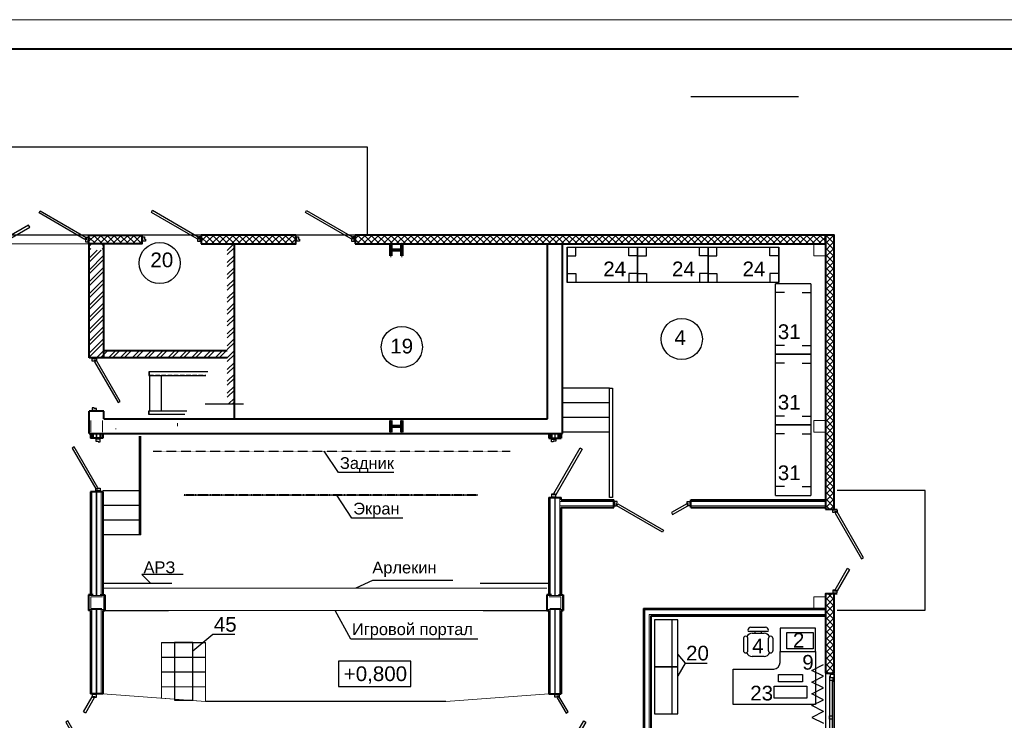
# Model space of a CAD drawing. Header units: millimetres. Extents: x -196128 to 208212, y -130136 to -51046.
# Tile 10 of 17: x -105385 to -88632, y -62964 to -51046. Entities that reach past the tile are written whole.
import ezdxf

# ---------------------------------------------------------------- set-up
doc = ezdxf.new("R2010")
doc.units = ezdxf.units.MM
for name, pattern in [('AUSGEZOGEN', [0]), ('DASHED', [0.75, 0.5, -0.25]), ('DASHED2', [9.525, 6.35, -3.175]), ('GOST2.303 4', [7, 5, -2, 0]), ('GOST2.303 5', [24, 20, -1.5, 1, -1.5]), ('HIDDEN', [9.525, 6.35, -3.175])]:
    doc.linetypes.add(name, pattern=pattern)
for name, color, linetype, lineweight in [('00ОС-108-Баз-Оформление', 7, 'Continuous', 25), ('АР-Стены', 7, 'Continuous', 50), ('Ме', 7, 'Continuous', 30), ('МЕБЕЛЬ столы', 7, 'Continuous', 30), ('перегородки', 7, 'Continuous', 30), ('размерв', 7, 'Continuous', 13), ('Столики', 7, 'Continuous', 30), ('Электро', 1, 'Continuous', 30)]:
    doc.layers.add(name, color=color, linetype=linetype, lineweight=lineweight)
for name, color, linetype in [('Annotation - Text', 7, 'Continuous'), ('двери', 7, 'Continuous'), ('окна', 7, 'Continuous'), ('ТХ выноски размеры', 7, 'Continuous'), ('экспликация', 7, 'Continuous')]:
    doc.layers.add(name, color=color, linetype=linetype)
doc.layers.add('Интерьер - Мебель', color=7, linetype='Continuous', lineweight=9, true_color=0x8a906a)
doc.styles.add('Arial', font='arial.ttf', dxfattribs={"height": 280})
doc.styles.add('GENERATED_STYLE_1', font='arial.ttf')
doc.styles.get("Standard").update_dxf_attribs({"font": 'arial.ttf'})
doc.styles.add('Главн', font='arial.ttf')
doc.styles.add('стиль1', font='arial.ttf', dxfattribs={"height": 250})
doc.linetypes.add('GOST2.303 3', pattern='A,0.001,[1,GOST 2.303-68.shx,S=1,R=0,X=0,Y=0],-26', length=26.001)

# ---------------------------------------------------------------- blocks, each defined once
blk = doc.blocks.new('д10')
at = {"ltscale": 100}
for p, q in [((113952, 108074), (113175, 107625)), ((113972, 108040), (113952, 108074)), ((113195, 107591), (113972, 108039)), ((113125, 107551), (113125, 107651)), ((113175, 107625), (113195, 107591))]:
    blk.add_line(p, q, dxfattribs=at)
for p, q in [((113125, 107551), (113125, 107651)), ((114135, 107551), (114135, 107651))]:
    blk.add_line(p, q)
for points in [[(113140, 107551), (113140, 107625), (113173, 107625), (113173, 107583), (113185, 107583), (113185, 107551), (113140, 107551)], [(114120, 107551), (114120, 107625), (114087, 107625), (114087, 107583), (114075, 107583), (114075, 107551), (114120, 107551)]]:
    blk.add_lwpolyline(points, dxfattribs=at)
blk = doc.blocks.new('РАМ А2')
at = {"color": 0, "linetype": 'ByBlock', "lineweight": 20}
blk.add_line((-145063, 404568), (-204463, 404568), dxfattribs=at)
at = {"color": 0, "linetype": 'ByBlock', "lineweight": 40}
blk.add_line((-145563, 404068), (-202463, 404068), dxfattribs=at)
blk = doc.blocks.new('Нд1440')
at = {"layer": 'двери'}
for p, q in [((28769, 29947), (28843, 29947)), ((28769, 28507), (28843, 28507))]:
    blk.add_line(p, q, dxfattribs=at)
at = {"layer": 'двери', "ltscale": 100}
for points in [[(28769, 29933), (28843, 29933), (28843, 29900), (28801, 29900), (28801, 29888), (28769, 29888), (28769, 29933)], [(28769, 28521), (28843, 28521), (28843, 28554), (28801, 28554), (28801, 28566), (28769, 28566), (28769, 28521)]]:
    blk.add_lwpolyline(points, dxfattribs=at)
for points in [[(28809, 29878), (29259, 29099), (29293, 29119), (28843, 29898)], [(28809, 28576), (29019, 28940), (29053, 28920), (28843, 28556)]]:
    blk.add_lwpolyline(points, close=True, dxfattribs=at)
blk = doc.blocks.new('ок15')
at = {"layer": 'окна', "lineweight": 25, "ltscale": 100}
for p, q in [((-144222, -48169), (-144222, -48229)), ((-144204, -48169), (-144222, -48169)), ((-144222, -48229), (-144174, -48229)), ((-144204, -48109), (-144140, -48109)), ((-144204, -48189), (-144204, -48129)), ((-144204, -48129), (-144140, -48129)), ((-144158, -48189), (-144204, -48189)), ((-144176, -48245), (-144158, -48245)), ((-144158, -48245), (-144158, -48189)), ((-144140, -48195), (-144158, -48195)), ((-144140, -48129), (-144140, -48195)), ((-144222, -48894), (-144222, -48834)), ((-144222, -48834), (-144176, -48834)), ((-144176, -48894), (-144222, -48894)), ((-144222, -49549), (-144222, -49489)), ((-144222, -49489), (-144176, -49489)), ((-144204, -49549), (-144222, -49549)), ((-144158, -49529), (-144204, -49529)), ((-144204, -49529), (-144204, -49589)), ((-144176, -49473), (-144158, -49473)), ((-144158, -49473), (-144158, -49529)), ((-144140, -49523), (-144158, -49523)), ((-144140, -49589), (-144140, -49523)), ((-144130, -49609), (-144255, -49609)), ((-144204, -49589), (-144140, -49589))]:
    blk.add_line(p, q, dxfattribs=at)
at = {"layer": 'окна', "ltscale": 100}
for p, q in [((-144222, -48229), (-144222, -49499)), ((-144176, -48229), (-144176, -49489)), ((-144140, -48195), (-144140, -49523))]:
    blk.add_line(p, q, dxfattribs=at)
blk = doc.blocks.new('д13')
at = {"layer": 'двери'}
for p, q in [((90276, 124753), (90276, 124827)), ((91586, 124753), (91586, 124827))]:
    blk.add_line(p, q, dxfattribs=at)
at = {"layer": 'двери', "ltscale": 100}
for points in [[(91517, 124792), (90738, 125242), (90758, 125277), (91537, 124827)], [(90345, 124792), (90605, 124942), (90585, 124977), (90325, 124827)]]:
    blk.add_lwpolyline(points, close=True, dxfattribs=at)
for points in [[(90290, 124753), (90290, 124827), (90323, 124827), (90323, 124785), (90335, 124785), (90335, 124753), (90290, 124753)], [(91572, 124753), (91572, 124827), (91539, 124827), (91539, 124785), (91527, 124785), (91527, 124753), (91572, 124753)]]:
    blk.add_lwpolyline(points, dxfattribs=at)
blk = doc.blocks.new('д 9')
at = {"layer": 'двери'}
for p, q in [((111184, 121060), (111184, 121160)), ((112094, 121060), (112094, 121160)), ((112094, 121060), (112094, 121160)), ((112094, 121060), (112094, 121160))]:
    blk.add_line(p, q, dxfattribs=at)
at = {"layer": 'двери', "ltscale": 100}
blk.add_lwpolyline([(112024, 121099), (111331, 121499), (111351, 121534), (112044, 121134)], close=True, dxfattribs=at)
for points in [[(111199, 121060), (111199, 121134), (111232, 121134), (111232, 121092), (111244, 121092), (111244, 121060), (111199, 121060)], [(112079, 121060), (112079, 121134), (112046, 121134), (112046, 121092), (112034, 121092), (112034, 121060), (112079, 121060)]]:
    blk.add_lwpolyline(points, dxfattribs=at)

msp = doc.modelspace()

# ---------------------------------------------------------------- hatches: boundary and pattern name
at = {"layer": 'размерв', "lineweight": 5, "ltscale": 100}
h = msp.add_hatch(dxfattribs=at)
h.set_pattern_fill('ANSI37', scale=25, style=0)
h.paths.add_polyline_path([(-104206.7, -54711.1), (-103306.7, -54711.1), (-103306.7, -54861.5), (-104206.7, -54861.5)])
h = msp.add_hatch(dxfattribs=at)
h.set_pattern_fill('ANSI37', scale=25, style=0)
h.paths.add_polyline_path([(-102296.7, -54861.5), (-100686.6, -54861.5), (-100686.6, -54711.9), (-102296.7, -54711.9)])
h = msp.add_hatch(dxfattribs=at)
h.set_pattern_fill('ANSI37', scale=25, style=0)
h.paths.add_polyline_path([(-99676.6, -54861.5), (-91526.9, -54861.5), (-91526.9, -54711.5), (-99676.6, -54711.5)])
h = msp.add_hatch(dxfattribs=at)
h.set_pattern_fill('ANSI32', color=253, scale=15, style=0)
h.paths.add_polyline_path([(-101731.9, -54861.5), (-101851.9, -54861.5), (-101851.9, -56671.8), (-103951.9, -56671.8), (-103951.9, -56796.8), (-101851.9, -56796.8), (-101851.9, -57587.4), (-101731.9, -57587.4)])
h.paths.add_polyline_path([(-103951.9, -54861.5), (-103979.4, -54861.5), (-103979.4, -55061.5), (-103989.4, -55061.5), (-103989.4, -54977.7, 0.4142136), (-104002.4, -54964.7), (-104151.4, -54964.7, 0.4142136), (-104164.4, -54977.7), (-104164.4, -55061.5), (-104174.4, -55061.5), (-104174.4, -54861.5), (-104201.9, -54861.5), (-104201.9, -56796.8), (-104150.9, -56796.8), (-104150.9, -56796.5), (-104050.9, -56796.5), (-104050.9, -56796.8), (-103951.9, -56796.8)])
h = msp.add_hatch(dxfattribs=at)
h.set_pattern_fill('ANSI37', scale=25, style=0)
h.paths.add_polyline_path([(-91676.9, -59371.5), (-91526.9, -59371.5), (-91526.9, -54861.5), (-91676.9, -54861.5)])
h = msp.add_hatch(dxfattribs=at)
h.set_pattern_fill('ANSI37', scale=25, style=0)
h.paths.add_polyline_path([(-91676.9, -62161.5), (-91526.9, -62161.5), (-91526.9, -60811.5), (-91676.9, -60811.5)])

# ---------------------------------------------------------------- linework, layer by layer
at = {"ltscale": 0.2}
for p, q in [((-102184.4, -57035.9), (-103184.8, -57035.9)), ((-103184.8, -57035.9), (-103184.8, -57099.9)), ((-103184.8, -57099.9), (-102218.7, -57099.9)), ((-103180.7, -57035.9), (-103180.7, -57099.9)), ((-103174.8, -57099.9), (-103174.8, -57699.9)), ((-102974.8, -57099.9), (-102974.8, -57699.9)), ((-103184.8, -57763.9), (-103184.8, -57699.9)), ((-103184.8, -57699.9), (-102540.5, -57699.9)), ((-102574.8, -57763.9), (-103184.8, -57763.9)), ((-103180.7, -57763.9), (-103180.7, -57699.9))]:
    msp.add_line(p, q, dxfattribs=at)
at = {"linetype": 'GOST2.303 4', "lineweight": 15, "ltscale": 15}
for p, q in [((-103180.7, -57094.9), (-102216, -57094.9)), ((-103169.8, -57099.9), (-103169.8, -57699.9)), ((-102969.8, -57099.9), (-102969.8, -57699.9))]:
    msp.add_line(p, q, dxfattribs=at)
at = {"ltscale": 100}
for p, q in [((-95346.9, -57311.5), (-96146.9, -57311.5)), ((-95346.9, -57561.5), (-96146.9, -57561.5)), ((-95346.9, -57811.5), (-96146.9, -57811.5)), ((-103346.9, -59811.5), (-103346.9, -58129)), ((-103346.9, -59811.5), (-103346.9, -58129)), ((-103321.9, -59811.5), (-103321.9, -58129)), ((-103321.9, -59811.5), (-103321.9, -58129)), ((-95346.9, -58061.5), (-96146.9, -58061.5)), ((-103971.9, -60829), (-103971.9, -59061.5)), ((-103321.9, -59061.5), (-103971.9, -59061.5)), ((-103971.9, -60829), (-103971.9, -59061.5)), ((-89976.9, -59052.7), (-91476.9, -59052.7)), ((-89976.9, -61092.7), (-89976.9, -59052.7)), ((-92559.1, -59216.5), (-93966.9, -59216.5)), ((-103321.9, -59311.5), (-103971.9, -59311.5)), ((-103321.9, -59561.5), (-103971.9, -59561.5)), ((-103321.9, -59811.5), (-103971.9, -59811.5)), ((-91476.9, -61092.7), (-89976.9, -61092.7)), ((-102972.2, -61642), (-102222.2, -61641.7)), ((-102972.1, -61892), (-102222.1, -61891.7)), ((-102972, -62142), (-102222, -62141.7)), ((-102971.8, -62392), (-102221.8, -62391.7))]:
    msp.add_line(p, q, dxfattribs=at)
at = {"color": 1, "ltscale": 100}
msp.add_line((-101579.3, -57587.4), (-102227.8, -57587.4), dxfattribs=at)
at = {"linetype": 'HIDDEN', "lineweight": 30, "ltscale": 0.2}
msp.add_line((-103115.8, -58386.5), (-97041.9, -58386.5), dxfattribs=at)
for p, q in [((-99961.4, -58748.3), (-100204.1, -58386.5)), ((-99018.2, -58748.3), (-99961.4, -58748.3)), ((-99730.7, -59522.8), (-99990.1, -59136.1)), ((-98867.9, -59522.8), (-99730.7, -59522.8)), ((-102603.4, -60484.4), (-103305.6, -60484.4)), ((-103305.6, -60484.4), (-103167.5, -60623.8)), ((-99383.6, -60586.9), (-99668, -60715.3)), ((-98013.8, -60586.9), (-99383.6, -60586.9)), ((-99752.8, -61584.2), (-100015.5, -61094)), ((-97588.4, -61584.2), (-99752.8, -61584.2))]:
    msp.add_line(p, q)
at = {"linetype": 'DASHED', "lineweight": 40, "ltscale": 10}
msp.add_line((-97594.6, -59136.1), (-102594.6, -59136.1), dxfattribs=at)
at = {"linetype": 'AUSGEZOGEN'}
for p, q in [((-92669.7, -61455.6), (-92969.7, -61455.6)), ((-92944.7, -61380.6), (-92694.7, -61380.6)), ((-92919.7, -61480.6), (-92719.7, -61480.6)), ((-92869.7, -61480.6), (-92869.7, -61455.6)), ((-92769.7, -61455.6), (-92769.7, -61480.6)), ((-93069.7, -61568.1), (-93069.7, -61780.6)), ((-92994.7, -61780.6), (-92994.7, -61568.1)), ((-92644.7, -61780.6), (-92644.7, -61568.1)), ((-92569.7, -61568.1), (-92569.7, -61780.6)), ((-92719.7, -61880.6), (-92919.7, -61880.6))]:
    msp.add_line(p, q, dxfattribs=at)
at = {"linetype": 'GOST2.303 3', "ltscale": 100}
for p, q in [((-102441.3, -61781.6), (-102097, -61499.9)), ((-102097, -61499.9), (-101722.2, -61499.9)), ((-94185.9, -61847.2), (-94062, -61989.4)), ((-94062, -61989.4), (-94185.9, -62207.9)), ((-94062, -61989.4), (-93687.1, -61989.4))]:
    msp.add_line(p, q, dxfattribs=at)
at = {"linetype": 'Continuous', "ltscale": 100}
msp.add_line((-98131.7, -62641.5), (-102223.7, -62641.3), dxfattribs=at)
at = {"ltscale": 100}
for points in [[(-106242.5, -53211.1), (-99471.1, -53211.1), (-99471.1, -54711.1), (-106242.5, -54711.1)], [(-95346.9, -57311.5), (-95296.5, -57311.5), (-95296.5, -59171.5), (-95346.9, -59171.5)]]:
    msp.add_lwpolyline(points, close=True, dxfattribs=at)
at = {"linetype": 'Continuous', "lineweight": 25, "ltscale": 100}
for points in [[(-98731, -61956.5), (-99961, -61956.5)], [(-99961, -61956.5), (-99961, -62386.5)], [(-98731, -62386.5), (-98731, -61956.5)], [(-99961, -62386.5), (-98731, -62386.5)]]:
    msp.add_lwpolyline(points, dxfattribs=at)
at = {"ltscale": 100}
for centre in [(-103002.9, -55186.2), (-98882.6, -56614), (-94119.1, -56478)]:
    msp.add_circle(centre, 350, dxfattribs=at)
at = {"linetype": 'AUSGEZOGEN'}
for centre, radius, start, end in [((-92919.7, -61580.6), 100, 90.00296, 154.81881), ((-92944.7, -61430.6), 50, 90.00296, 180.00299), ((-92969.7, -61430.6), 25, 180.00296, 270.00296), ((-92969.7, -61430.6), 25, 180.00296, 270.00296), ((-92719.7, -61580.6), 100, 25.18712, 90.00298), ((-92694.7, -61430.6), 50, 0.00296, 90.00296), ((-92669.7, -61430.6), 25, 270.00296, 0.00296), ((-92669.7, -61430.6), 25, 270.00296, 0.00296), ((-93032.2, -61568.1), 37.5, 0.00296, 180.00299), ((-92607.2, -61568.1), 37.5, 0.00296, 180.00299), ((-93032.2, -61780.6), 37.5, 180.00296, 0.00293), ((-92919.7, -61780.6), 100, 199.1501, 270.00286), ((-92719.7, -61780.6), 100, 270.00296, 340.85571), ((-92607.2, -61780.6), 37.5, 180.00296, 0.00293)]:
    msp.add_arc(centre, radius, start, end, dxfattribs=at)
at = {"layer": 'АР-Стены', "linetype": 'ByBlock', "lineweight": 40, "ltscale": 100}
for p, q in [((-104201.9, -56796.8), (-104201.9, -54861.5)), ((-103951.9, -56796.8), (-103951.9, -54861.5)), ((-101731.9, -57836.5), (-101731.9, -54861.5)), ((-96401.9, -57836.5), (-96401.9, -54861.5)), ((-96151.9, -58086.5), (-96151.9, -54861.5)), ((-103951.9, -56671.8), (-101851.9, -56671.8)), ((-101851.9, -56796.8), (-104201.9, -56796.8)), ((-103951.9, -57706.5), (-104201.9, -57706.5)), ((-104201.9, -58086.5), (-104201.9, -57706.5)), ((-103951.9, -57836.5), (-103951.9, -57706.5)), ((-103951.9, -57836.5), (-101781.9, -57836.5)), ((-101781.9, -57836.5), (-96401.9, -57836.5)), ((-104201.9, -58086.5), (-96151.9, -58086.5)), ((-104181.9, -58086.5), (-104181.9, -58166.5)), ((-104136.9, -58166.5), (-104136.9, -58086.5)), ((-104016.9, -58086.5), (-104016.9, -58166.5)), ((-103971.9, -58086.5), (-103971.9, -58166.5)), ((-96381.9, -58086.5), (-96381.9, -58166.5)), ((-96336.9, -58086.5), (-96336.9, -58166.5)), ((-96216.9, -58166.5), (-96216.9, -58086.5)), ((-96171.9, -58086.5), (-96171.9, -58166.5)), ((-103971.9, -58166.5), (-104181.9, -58166.5)), ((-96381.9, -58166.5), (-96171.9, -58166.5)), ((-103971.9, -59076.1), (-104181.9, -59076.1)), ((-104181.9, -59076.1), (-104181.9, -60829)), ((-103971.9, -59076.1), (-103971.9, -60829)), ((-96381.9, -59176.5), (-96381.9, -60829)), ((-96381.9, -59176.5), (-96171.9, -59176.5)), ((-96171.9, -59216.5), (-96171.9, -59176.5)), ((-96171.9, -59216.5), (-95276.9, -59216.5)), ((-95276.9, -59341.5), (-95276.9, -59216.5)), ((-93966.9, -59216.5), (-91677, -59216.5)), ((-93966.9, -59341.5), (-93966.9, -59216.5)), ((-96171.9, -59341.5), (-95276.9, -59341.5)), ((-96171.9, -59341.5), (-96171.9, -60829)), ((-93966.9, -59341.5), (-91676.9, -59341.5)), ((-104136.9, -60829), (-104214.9, -60829)), ((-104214.9, -60829), (-104214.9, -61094)), ((-104016.9, -60829), (-103938.9, -60829)), ((-103938.9, -60829), (-103938.9, -61094)), ((-96336.9, -60829), (-96414.9, -60829)), ((-96414.9, -60829), (-96414.9, -61094)), ((-96216.9, -60829), (-96138.9, -60829)), ((-96138.9, -60829), (-96138.9, -61094)), ((-104181.9, -61094), (-104214.9, -61094)), ((-104181.9, -61094), (-104181.9, -62514.1)), ((-103971.9, -61094), (-103971.9, -62514.1)), ((-103971.9, -61094), (-103938.9, -61094)), ((-96414.9, -61094), (-96381.9, -61094)), ((-96381.9, -61094), (-96381.9, -62514.1)), ((-96171.9, -61094), (-96171.9, -62514.1)), ((-96171.9, -61094), (-96138.9, -61094)), ((-94771.9, -61061.5), (-91676.9, -61061.5)), ((-94771.9, -61061.5), (-94771.9, -63958)), ((-94646.9, -61186.5), (-91676.9, -61186.5)), ((-94646.9, -61186.5), (-94646.9, -63958)), ((-103971.9, -62514.1), (-104181.9, -62514.1)), ((-96381.9, -62514.1), (-96171.9, -62514.1))]:
    msp.add_line(p, q, dxfattribs=at)
at = {"layer": 'АР-Стены', "linetype": 'ByBlock', "lineweight": 20, "ltscale": 100}
for p, q in [((-104156.9, -58086.5), (-104156.9, -58166.5)), ((-104081.9, -58086.5), (-104081.9, -58166.5)), ((-104071.9, -58086.5), (-104071.9, -58166.5)), ((-103996.9, -58086.5), (-103996.9, -58166.5)), ((-96356.9, -58086.5), (-96356.9, -58166.5)), ((-96281.9, -58086.5), (-96281.9, -58166.5)), ((-96271.9, -58086.5), (-96271.9, -58166.5)), ((-96196.9, -58086.5), (-96196.9, -58166.5)), ((-104156.9, -59076.1), (-104156.9, -60829)), ((-104081.9, -59076.1), (-104081.9, -60841.5)), ((-104071.9, -59076.1), (-104071.9, -60841.5)), ((-103996.9, -59076.1), (-103996.9, -60829)), ((-96356.9, -59176.5), (-96356.9, -60829)), ((-96281.9, -59176.5), (-96281.9, -60841.5)), ((-96271.9, -59176.5), (-96271.9, -60841.5)), ((-96196.9, -59176.5), (-96196.9, -59241.5)), ((-96196.9, -59241.5), (-95276.9, -59241.5)), ((-96196.9, -59241.5), (-96196.9, -60829)), ((-93966.9, -59241.5), (-91676.9, -59241.5)), ((-96196.9, -59316.5), (-95276.9, -59316.5)), ((-93966.9, -59316.5), (-91676.9, -59316.5)), ((-104151.9, -60841.5), (-104201.9, -60841.5)), ((-96201.9, -60841.5), (-96151.9, -60841.5)), ((-104151.9, -61081.5), (-104201.9, -61081.5)), ((-104156.9, -61081.5), (-104156.9, -62514.1)), ((-104081.9, -61081.5), (-104081.9, -62514.1)), ((-104076.9, -61081.5), (-103951.9, -61081.5)), ((-104071.9, -61081.5), (-104071.9, -62514.1)), ((-103996.9, -61081.5), (-103996.9, -62514.1)), ((-96276.9, -61081.5), (-96401.9, -61081.5)), ((-96356.9, -61081.5), (-96356.9, -62514.1)), ((-96281.9, -61081.5), (-96281.9, -62514.1)), ((-96271.9, -61081.5), (-96271.9, -62514.1)), ((-96201.9, -61081.5), (-96151.9, -61081.5)), ((-96196.9, -61081.5), (-96196.9, -62514.1)), ((-94746.9, -61086.5), (-91676.9, -61086.5)), ((-94746.9, -61086.5), (-94746.9, -63958)), ((-94671.9, -61161.5), (-91676.9, -61161.5)), ((-94671.9, -61161.5), (-94671.9, -63958))]:
    msp.add_line(p, q, dxfattribs=at)
at = {"layer": 'Интерьер - Мебель', "color": 87, "linetype": 'DASHED2', "lineweight": 20}
msp.add_line((-103971.9, -60715.3), (-96414.9, -60715.3), dxfattribs=at)
at = {"layer": 'Интерьер - Мебель', "color": 87, "lineweight": 20}
msp.add_line((-102854.1, -61094), (-96414.9, -61094), dxfattribs=at)
at = {"layer": 'Ме', "ltscale": 0.0004}
for p, q in [((-96070.8, -54915.5), (-96070.8, -55515.5)), ((-96070.8, -55515.5), (-96070.8, -54915.5)), ((-96070.8, -54915.5), (-95950.8, -54915.5)), ((-96070.8, -54915.5), (-94870.8, -54915.5)), ((-95920.8, -55065.5), (-95920.8, -54915.5)), ((-95020.8, -55065.5), (-95020.8, -54915.5)), ((-94870.8, -54915.5), (-94870.8, -55515.5)), ((-94870.8, -55515.5), (-94870.8, -54915.5)), ((-94870.8, -54915.5), (-94750.8, -54915.5)), ((-94870.8, -54915.5), (-93670.8, -54915.5)), ((-94870.8, -54915.5), (-94870.8, -55515.5)), ((-94870.8, -55515.5), (-94870.8, -54915.5)), ((-94720.8, -55065.5), (-94720.8, -54915.5)), ((-93820.8, -55065.5), (-93820.8, -54915.5)), ((-93670.8, -54915.5), (-93670.8, -55515.5)), ((-93670.8, -55515.5), (-93670.8, -54915.5)), ((-93670.8, -54915.5), (-93670.8, -55515.5)), ((-93670.8, -55515.5), (-93670.8, -54915.5)), ((-93670.8, -54915.5), (-93550.8, -54915.5)), ((-93670.8, -54915.5), (-92470.8, -54915.5)), ((-93670.8, -54915.5), (-93670.8, -55515.5)), ((-93670.8, -55515.5), (-93670.8, -54915.5)), ((-93520.8, -55065.5), (-93520.8, -54915.5)), ((-92620.8, -55065.5), (-92620.8, -54915.5)), ((-92470.8, -54915.5), (-92470.8, -55515.5)), ((-92470.8, -55515.5), (-92470.8, -54915.5)), ((-96070.8, -55065.5), (-95920.8, -55065.5)), ((-94870.8, -55065.5), (-95020.8, -55065.5)), ((-94870.8, -55065.5), (-94720.8, -55065.5)), ((-93670.8, -55065.5), (-93820.8, -55065.5)), ((-93670.8, -55065.5), (-93520.8, -55065.5)), ((-92470.8, -55065.5), (-92620.8, -55065.5)), ((-96070.8, -55515.5), (-96070.8, -55365.5)), ((-96070.8, -55365.5), (-95920.8, -55365.5)), ((-95920.8, -55365.5), (-95920.8, -55515.5)), ((-94870.8, -55365.5), (-95020.8, -55365.5)), ((-95020.8, -55365.5), (-95020.8, -55515.5)), ((-94870.8, -55515.5), (-94870.8, -55365.5)), ((-94870.8, -55365.5), (-94720.8, -55365.5)), ((-94870.8, -55515.5), (-94870.8, -55365.5)), ((-94720.8, -55365.5), (-94720.8, -55515.5)), ((-93670.8, -55365.5), (-93820.8, -55365.5)), ((-93820.8, -55365.5), (-93820.8, -55515.5)), ((-93670.8, -55515.5), (-93670.8, -55365.5)), ((-93670.8, -55515.5), (-93670.8, -55365.5)), ((-93670.8, -55365.5), (-93520.8, -55365.5)), ((-93670.8, -55515.5), (-93670.8, -55365.5)), ((-93520.8, -55365.5), (-93520.8, -55515.5)), ((-92470.8, -55365.5), (-92620.8, -55365.5)), ((-92620.8, -55365.5), (-92620.8, -55515.5)), ((-92470.8, -55515.5), (-92470.8, -55365.5)), ((-94870.8, -55515.5), (-96070.8, -55515.5)), ((-93670.8, -55515.5), (-94870.8, -55515.5)), ((-92470.8, -55515.5), (-93670.8, -55515.5)), ((-91922.2, -55538.2), (-92522.2, -55538.2)), ((-92522.2, -56738.2), (-92522.2, -55538.2)), ((-91922.2, -55538.2), (-91922.2, -55658.2)), ((-91922.2, -55538.2), (-91922.2, -56738.2)), ((-92372.2, -55688.2), (-92522.2, -55688.2)), ((-92072.2, -55688.2), (-91922.2, -55688.2)), ((-92372.2, -56588.2), (-92522.2, -56588.2)), ((-92072.2, -56588.2), (-91922.2, -56588.2)), ((-91922.2, -56738.2), (-92522.2, -56738.2)), ((-92522.2, -57938.2), (-92522.2, -56738.2)), ((-92522.2, -56738.2), (-92372.2, -56738.2)), ((-92522.2, -56738.2), (-91922.2, -56738.2)), ((-91922.2, -56738.2), (-91922.2, -56858.2)), ((-91922.2, -56738.2), (-91922.2, -57938.2)), ((-92372.2, -56888.2), (-92522.2, -56888.2)), ((-92072.2, -56888.2), (-91922.2, -56888.2)), ((-92372.2, -57788.2), (-92522.2, -57788.2)), ((-92072.2, -57788.2), (-91922.2, -57788.2)), ((-91922.2, -57938.2), (-92522.2, -57938.2)), ((-92522.2, -59138.2), (-92522.2, -57938.2)), ((-92522.2, -57938.2), (-92372.2, -57938.2)), ((-92522.2, -57938.2), (-91922.2, -57938.2)), ((-91922.2, -57938.2), (-91922.2, -58058.2)), ((-91922.2, -57938.2), (-91922.2, -59138.2)), ((-92372.2, -58088.2), (-92522.2, -58088.2)), ((-92072.2, -58088.2), (-91922.2, -58088.2)), ((-92372.2, -58988.2), (-92522.2, -58988.2)), ((-92072.2, -58988.2), (-91922.2, -58988.2)), ((-92522.2, -59138.2), (-91922.2, -59138.2))]:
    msp.add_line(p, q, dxfattribs=at)
at = {"layer": 'Ме', "ltscale": 100}
msp.add_lwpolyline([(-102441.3, -61641.7), (-102750.6, -61641.7), (-102750.6, -62618.9), (-102441.3, -62618.9)], close=True, dxfattribs=at)
at = {"layer": 'МЕБЕЛЬ столы', "linetype": 'Continuous', "ltscale": 10}
for p, q in [((-94585.9, -61253), (-94585.9, -62053)), ((-94185.9, -61253), (-94585.9, -61253)), ((-94285.9, -62053), (-94285.9, -61253)), ((-94185.9, -62053), (-94185.9, -61253)), ((-94585.9, -62053), (-94185.9, -62053)), ((-94585.9, -62053), (-94585.9, -62853)), ((-94185.9, -62053), (-94585.9, -62053)), ((-94285.9, -62853), (-94285.9, -62053)), ((-94185.9, -62853), (-94185.9, -62053)), ((-94585.9, -62853), (-94185.9, -62853))]:
    msp.add_line(p, q, dxfattribs=at)
at = {"layer": 'окна'}
msp.add_lwpolyline([(-91526.9, -62161.5), (-91676.9, -62161.5), (-91676.9, -63661.5), (-91526.9, -63661.5)], close=True, dxfattribs=at)
at = {"layer": 'размерв', "color": 7, "ltscale": 100}
for p, q in [((-105646.7, -54861.5), (-104206.7, -54861.5)), ((-102971.9, -62586.8), (-102971.7, -61641.8)), ((-102971.7, -61641.8), (-102221.7, -61641.5)), ((-102222.4, -61641.5), (-102221.9, -62641.5)), ((-103971.9, -62514.1), (-102223.7, -62641.3)), ((-102221.2, -62641.5), (-102971.9, -62586.8)), ((-96381.9, -62514.1), (-98131.7, -62641.5))]:
    msp.add_line(p, q, dxfattribs=at)
at = {"layer": 'размерв', "color": 92, "linetype": 'Continuous', "lineweight": 60, "ltscale": 100, "extrusion": (0, 0, -1)}
for p, q in [((-99076, -54861.9), (-99064.5, -54861.9)), ((-99076, -55061.9), (-99076, -54861.9)), ((-99064.5, -54945.4), (-99064.5, -54861.9)), ((-98889.5, -54945.4), (-98889.5, -54861.9)), ((-98889.5, -54861.9), (-98878, -54861.9)), ((-98878, -55061.9), (-98878, -54861.9)), ((-99076, -55061.9), (-99064.5, -55061.9)), ((-99064.5, -55061.9), (-99064.5, -54978.4)), ((-99051.5, -54958.4), (-98902.5, -54958.4)), ((-99051.5, -54965.4), (-98902.5, -54965.4)), ((-98889.5, -55061.9), (-98889.5, -54978.4)), ((-98889.5, -55061.9), (-98878, -55061.9)), ((-99076, -57861.9), (-99064.5, -57861.9)), ((-99076, -58061.9), (-99076, -57861.9)), ((-99064.5, -57945.4), (-99064.5, -57861.9)), ((-99051.5, -57958.4), (-98902.5, -57958.4)), ((-98889.5, -57945.4), (-98889.5, -57861.9)), ((-98889.5, -57861.9), (-98878, -57861.9)), ((-98878, -58061.9), (-98878, -57861.9)), ((-99076, -58061.9), (-99064.5, -58061.9)), ((-99064.5, -58061.9), (-99064.5, -57978.4)), ((-99051.5, -57965.4), (-98902.5, -57965.4)), ((-98889.5, -58061.9), (-98889.5, -57978.4)), ((-98889.5, -58061.9), (-98878, -58061.9))]:
    msp.add_line(p, q, dxfattribs=at)
at = {"layer": 'размерв', "color": 92, "linetype": 'GOST2.303 5', "lineweight": 25, "ltscale": 100, "extrusion": (0, 0, -1)}
for p, q in [((-99078, -54961.9), (-98876, -54961.9)), ((-98977, -54956.4), (-98977, -54967.4)), ((-99078, -57961.9), (-98876, -57961.9)), ((-98977, -57956.4), (-98977, -57967.4))]:
    msp.add_line(p, q, dxfattribs=at)
at = {"layer": 'размерв', "ltscale": 100}
for p, q in [((-96147.9, -57861.5), (-96147.9, -57311.5)), ((-102701.8, -57961.5), (-102701.8, -57911.5)), ((-104208.4, -60856.1), (-104201.9, -60856.1))]:
    msp.add_line(p, q, dxfattribs=at)
at = {"layer": 'размерв', "linetype": 'GOST2.303 3', "ltscale": 100}
for p, q in [((-104175.9, -57861.5), (-104175.9, -58061.5)), ((-103977.9, -58061.5), (-103977.9, -57861.5)), ((-103748.2, -58009), (-103748.2, -57999))]:
    msp.add_line(p, q, dxfattribs=at)
at = {"layer": 'размерв', "color": 7, "lineweight": 40, "ltscale": 100}
for points in [[(-104206.7, -54711.1), (-103306.7, -54711.1), (-103306.7, -54861.5), (-104206.7, -54861.5)], [(-102296.7, -54861.5), (-100686.6, -54861.5), (-100686.6, -54711.9), (-102296.7, -54711.9)], [(-99676.6, -54861.5), (-91676.9, -54861.5), (-91676.9, -54711.5), (-99676.6, -54711.5)], [(-91676.9, -59371.5), (-91526.9, -59371.5), (-91526.9, -54711.5), (-91676.9, -54711.5)], [(-91676.9, -62161.5), (-91526.9, -62161.5), (-91526.9, -60811.5), (-91676.9, -60811.5)]]:
    msp.add_lwpolyline(points, close=True, dxfattribs=at)
at = {"layer": 'размерв', "color": 7, "lineweight": 5, "ltscale": 100}
for points in [[(-91874.4, -54861.5), (-91676.9, -54861.5), (-91676.9, -55061.5), (-91874.4, -55061.5)], [(-91874.4, -57861.5), (-91676.9, -57861.5), (-91676.9, -58061.5), (-91874.4, -58061.5)], [(-91874.4, -60861.5), (-91676.9, -60861.5), (-91676.9, -61061.5), (-91874.4, -61061.5)]]:
    msp.add_lwpolyline(points, close=True, dxfattribs=at)
at = {"layer": 'размерв', "color": 1, "ltscale": 100}
for points in [[(-104201.9, -61081.5), (-103951.9, -61081.5), (-103951.9, -60841.5), (-104201.9, -60841.5)], [(-96151.9, -61081.5), (-96401.9, -61081.5), (-96401.9, -60841.5), (-96151.9, -60841.5)]]:
    msp.add_lwpolyline(points, close=True, dxfattribs=at)
for points in [[(-103977.9, -60861.5), (-104175.9, -60861.5), (-104175.9, -61061.5), (-103987.4, -61061.5)], [(-96375.9, -60861.5), (-96177.9, -60861.5), (-96177.9, -61061.5), (-96366.4, -61061.5)]]:
    msp.add_lwpolyline(points, dxfattribs=at)
at = {"layer": 'размерв', "color": 92, "linetype": 'Continuous', "lineweight": 60, "ltscale": 100, "extrusion": (0, 0, -1)}
for centre, start, end in [((99051.5, -54945.4), 270, 0), ((98902.5, -54945.4), 180, 270), ((99051.5, -54978.4), 0, 90), ((98902.5, -54978.4), 90, 180), ((99051.5, -57945.4), 270, 0), ((98902.5, -57945.4), 180, 270), ((99051.5, -57978.4), 0, 90), ((98902.5, -57978.4), 90, 180)]:
    msp.add_arc(centre, 13, start, end, dxfattribs=at)
at = {"layer": 'Столики'}
for p, q in [((-93964.5, -52353.6), (-92134.8, -52353.6)), ((-103963.5, -60630.9), (-102793.7, -60630.9)), ((-97551.7, -60630.9), (-96381.9, -60630.9)), ((-103971.9, -61094), (-102854.1, -61094)), ((-97499.7, -61094), (-96381.9, -61094)), ((-91845.3, -61396.4), (-92445.3, -61396.4)), ((-92445.3, -61396.4), (-92445.3, -61796.4)), ((-91845.3, -61796.4), (-91845.3, -61396.4)), ((-91845.3, -61796.4), (-91845.3, -61396.4)), ((-92445.3, -61979.9), (-92445.3, -61796.4)), ((-92445.3, -61796.4), (-91845.3, -61796.4)), ((-91845.3, -61796.4), (-91845.3, -62696.4)), ((-91845.3, -61796.4), (-91845.3, -62696.4)), ((-93245.3, -62696.4), (-93245.3, -62096.4)), ((-93245.3, -62096.4), (-92554.2, -62096.4)), ((-91845.3, -62696.4), (-93245.3, -62696.4))]:
    msp.add_line(p, q, dxfattribs=at)
msp.add_arc((-92566.1, -61976.2), 120.8, 275.54896, 358.23039, dxfattribs=at)
at = {"layer": 'ТХ выноски размеры', "linetype": 'Continuous'}
for p, q in [((-91906.7, -62114), (-91706.7, -62014)), ((-91706.7, -62214), (-91906.7, -62114)), ((-91906.7, -62314), (-91706.7, -62214)), ((-91706.7, -62414), (-91906.7, -62314)), ((-91906.7, -62514), (-91706.7, -62414)), ((-91706.7, -62614), (-91906.7, -62514)), ((-91906.7, -62714), (-91706.7, -62614)), ((-91706.7, -62814), (-91906.7, -62714)), ((-91706.7, -62814), (-91906.7, -62914)), ((-91906.7, -62914), (-91706.7, -63014))]:
    msp.add_line(p, q, dxfattribs=at)
at = {"layer": 'Электро'}
for p, q in [((-92472.5, -62310.9), (-92472.5, -62183.8)), ((-92472.5, -62183.8), (-92064.2, -62183.8)), ((-92064.2, -62310.9), (-92472.5, -62310.9)), ((-92064.2, -62183.8), (-92064.2, -62310.9)), ((-92546.1, -62585.2), (-92546.1, -62381.1)), ((-92546.1, -62381.1), (-91990.6, -62381.1)), ((-91990.6, -62381.1), (-91990.6, -62585.2)), ((-91990.6, -62585.2), (-92546.1, -62585.2))]:
    msp.add_line(p, q, dxfattribs=at)
msp.add_lwpolyline([(-92331.2, -61745.7), (-92331.2, -61467.9), (-91885.4, -61467.9), (-91885.4, -61745.7)], close=True, dxfattribs=at)

# ---------------------------------------------------------------- block references
at = {"xscale": -1, "rotation": 270}
msp.add_blockref('Нд1440', (-134153.8, -83592.2), dxfattribs=at)
at = {"linetype": 'ByBlock', "xscale": -1}
for p in [(10828.3, -162362.8), (13448.4, -162363.3)]:
    msp.add_blockref('д10', p, dxfattribs=at)
for name, p, rotation in [('д10', (-203888.3, -172301.5), 270), ('д13', (20677.1, 27762.4), 90)]:
    msp.add_blockref(name, p, dxfattribs=dict(at, rotation=rotation))
at = {"linetype": 'ByBlock'}
for p, rotation in [((-3690.5, 65511.2), 180), ((-221030.9, 27762.4), 270)]:
    msp.add_blockref('д13', p, dxfattribs=dict(at, rotation=rotation))
msp.add_blockref('Нд1440', (-120320.1, -89318.6))
at = {"layer": 'двери', "linetype": 'ByBlock', "xscale": -1}
for p, rotation in [((-225210.6, -168890.1), 270), ((17042.7, 53017.2), 90)]:
    msp.add_blockref('д 9', p, dxfattribs=dict(at, rotation=rotation))
at = {"layer": 'окна'}
msp.add_blockref('ок15', (52613.1, -14052.1), dxfattribs=at)
at = {"layer": 'перегородки', "linetype": 'ByBlock', "lineweight": 20}
msp.add_blockref('РАМ А2', (86828.6, -455614.2), dxfattribs=at)

# ---------------------------------------------------------------- texts
at = {"lineweight": 5, "style": 'стиль1'}
msp.add_text('+0,800', height=250, dxfattribs=at).set_placement((-99871, -62296.5))
at = {"layer": '00ОС-108-Баз-Оформление', "linetype": 'ByBlock', "lineweight": 15}
for s, p in [('20', (-103160.4, -55256.7)), ('4', (-94245.2, -56578)), ('19', (-99079.7, -56723.4))]:
    msp.add_text(s, height=250, dxfattribs=at).set_placement(p)
at = {"layer": 'Annotation - Text'}
for s, height, style, p in [('Задник', 200, 'Arial', (-99935.9, -58688.1)), ('Экран', 200, 'Arial', (-99709.6, -59462.7)), ('АРЗ', 200, 'Arial', (-103277.7, -60461.5)), ('Арлекин', 200, 'Arial', (-99384.7, -60464.9)), ('Игровой портал', 200, 'Arial', (-99731.7, -61514.6)), ('2', 250, 'GENERATED_STYLE_1', (-92228, -61726.6)), ('4', 250, 'GENERATED_STYLE_1', (-92921.7, -61822.9)), ('9', 250, 'GENERATED_STYLE_1', (-92069.5, -62102.7)), ('23', 250, 'GENERATED_STYLE_1', (-92955, -62626.3))]:
    msp.add_text(s, height=height, dxfattribs=dict(at, style=style)).set_placement(p)
at = {"layer": 'экспликация', "color": 7, "style": 'Главн'}
for s, p in [('24', (-95455.4, -55410.6)), ('24', (-94285.7, -55410.6)), ('24', (-93085.7, -55410.6)), ('31', (-92486, -56478.3)), ('31', (-92486, -57678.3)), ('31', (-92486, -58878.3)), ('45', (-102081.9, -61456.6)), ('20', (-94046.8, -61946.1))]:
    msp.add_text(s, height=250, dxfattribs=at).set_placement(p)

doc.saveas('drawing.dxf')
